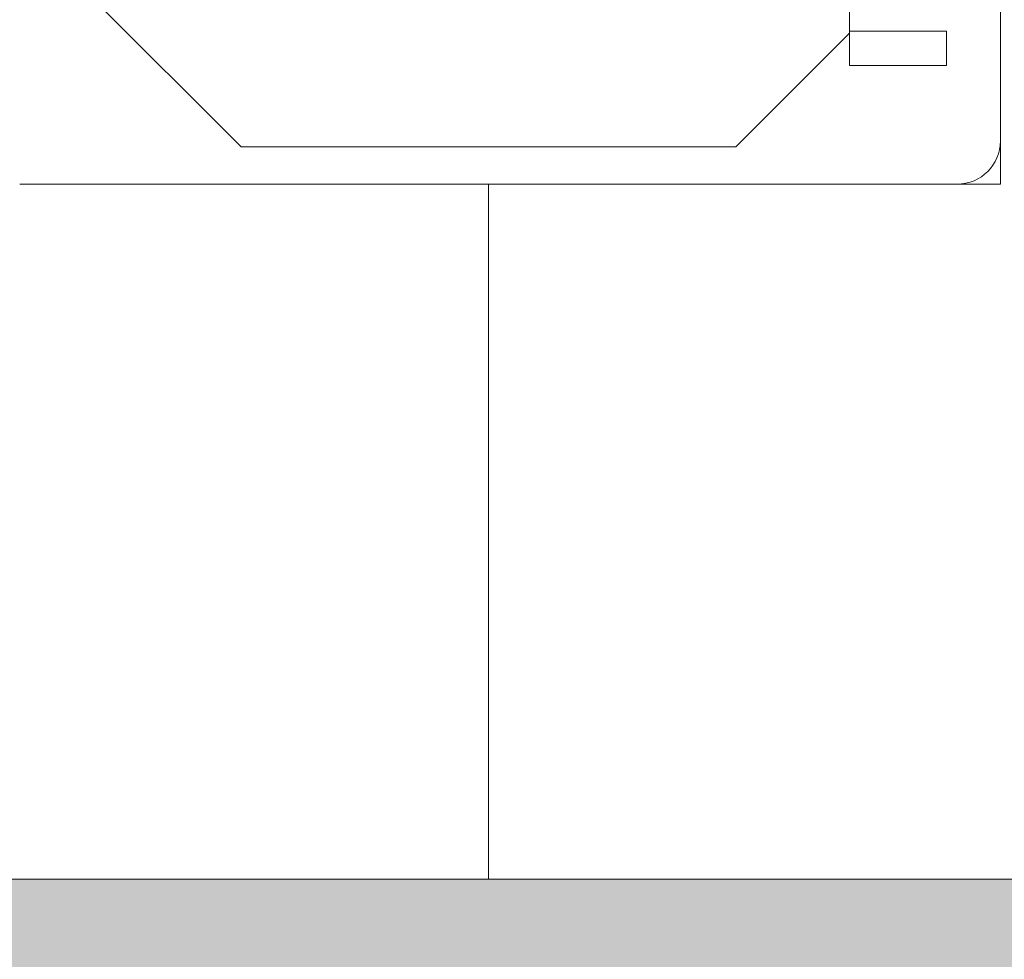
# Model space of a CAD drawing. Header units: metres. Extents: x 1.7 to 42.3, y -72.9 to -47.6.
# Tile 67 of 216: x 7.183 to 8.096, y -63.419 to -62.547. Entities that reach past the tile are written whole.
import ezdxf

# ---------------------------------------------------------------- set-up
doc = ezdxf.new("R2010")
doc.units = ezdxf.units.M
doc.layers.add('M-EQPM', color=7, linetype='Continuous', lineweight=18)
doc.layers.add('M-EQPM-IDEN', color=1, linetype='Continuous', lineweight=9, true_color=0xff0000)

# ---------------------------------------------------------------- blocks, each defined once
blk = doc.blocks.new('V8 K7 4V 9_0-14_0kW - MIH112Q4HN18-939147-2PAV - FRIGORÍFICA')
at = {"layer": 'M-EQPM', "color": 1, "true_color": 0xff0000}
for p, q in [((0.475, -0.435), (0.475, 0.435)), ((-0.415, -0.255), (-0.22958, -0.44042)), ((-0.22958, -0.44042), (-0.415, -0.255)), ((0.335, -0.335), (0.335, -0.255)), ((0.335, -0.255), (0.335, -0.335)), ((0.22958, -0.44042), (0.335, -0.335)), ((0.335, -0.335), (0.22958, -0.44042)), ((0.425, -0.333), (0.335, -0.333)), ((0.335, -0.33514), (0.335, -0.365)), ((0.425, -0.365), (0.425, -0.333)), ((0.335, -0.365), (0.425, -0.365)), ((0.475, -0.475), (0.475, -0.435)), ((-0.22958, -0.44042), (0.22958, -0.44042)), ((0.22958, -0.44042), (-0.22958, -0.44042)), ((-0.435, -0.475), (0.435, -0.475)), ((0.435, -0.475), (0.475, -0.475))]:
    blk.add_line(p, q, dxfattribs=at)
blk.add_arc((0.435, -0.435), 0.04, 270, 360, dxfattribs=at)
blk = doc.blocks.new('M_Identificador de equipamento mecânico_BTS - Em caixas-817025-2PAV - FRIGORÍFICA')
at = {"layer": 'M-EQPM-IDEN', "true_color": 0xf5f5f5}
blk.add_hatch(color=7, dxfattribs=at).paths.add_polyline_path([(0.01, 0.0028), (0.01, -0.0028), (-0.01, -0.0028), (-0.01, 0.0028)])
at = {"layer": 'M-EQPM-IDEN'}
for p, q in [((0.01, 0.0028), (-0.01, 0.0028)), ((-0.01, 0.0028), (-0.01, -0.0028)), ((-0.01, 0.0028), (0.01, 0.0028)), ((-0.01, -0.0028), (-0.01, 0.0028)), ((0.01, -0.0028), (0.01, 0.0028)), ((0.01, 0.0028), (0.01, -0.0028)), ((-0.01, -0.0028), (0.01, -0.0028)), ((0.01, -0.0028), (-0.01, -0.0028))]:
    blk.add_line(p, q, dxfattribs=at)

msp = doc.modelspace()

# ---------------------------------------------------------------- linework, layer by layer
at = {"layer": 'M-EQPM-IDEN'}
msp.add_line((7.61782, -62.69984), (7.61782, -63.34484), dxfattribs=at)

# ---------------------------------------------------------------- block references
at = {"layer": 'M-EQPM', "color": 1, "true_color": 0xff0000}
msp.add_blockref('V8 K7 4V 9_0-14_0kW - MIH112Q4HN18-939147-2PAV - FRIGORÍFICA', (7.61782, -62.22484), dxfattribs=at)
at = {"layer": 'M-EQPM-IDEN', "xscale": 74.99999999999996, "yscale": 74.99999999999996, "zscale": 74.99999999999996}
msp.add_blockref('M_Identificador de equipamento mecânico_BTS - Em caixas-817025-2PAV - FRIGORÍFICA', (7.61782, -63.55484), dxfattribs=at)

doc.saveas('drawing.dxf')
